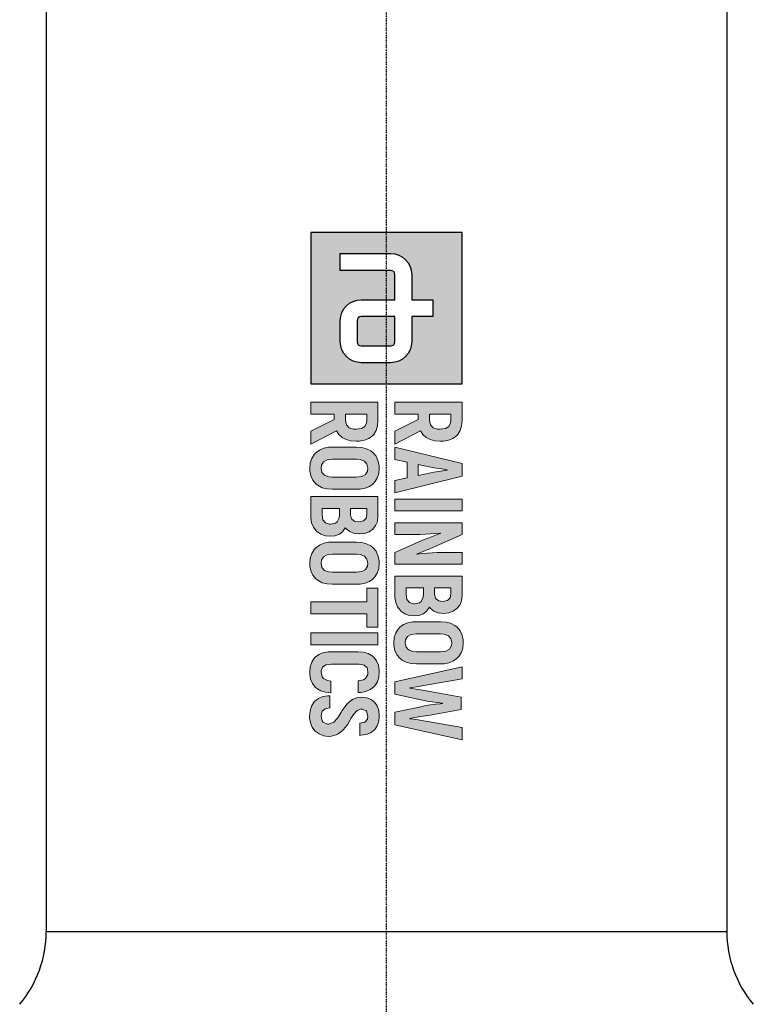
# Model space of a CAD drawing. Header units: millimetres. Extents: x 0 to 4378, y 0 to 2376.
# Tile 102 of 227: x 767 to 864, y 1369 to 1499. Entities that reach past the tile are written whole.
import ezdxf

# ---------------------------------------------------------------- set-up
doc = ezdxf.new("R2010")
doc.units = ezdxf.units.MM
doc.header["$LTSCALE"] = 0.2
doc.linetypes.add('CENTER2', pattern=[1.125, 0.75, -0.125, 0.125, -0.125])
doc.layers.add('02_Center Line', color=1, linetype='CENTER2')

# ---------------------------------------------------------------- blocks, each defined once
blk = doc.blocks.new('A$C6aa9fa92')
h = blk.add_hatch(color=256)
h.dxf.hatch_style = 1
h.paths.add_polyline_path([(7.594, 0), (0, 0), (0, -7.594), (7.594, -7.594)])
edge = h.paths.add_edge_path(flags=16)
edge.add_spline(control_points=[(5.485, -2.531), (6.067, -2.531), (6.539, -3.003), (6.539, -3.586)], knot_values=[19, 19, 19, 19, 20, 20, 20, 20], degree=3, periodic=0)
edge.add_line((6.539, -3.586), (6.539, -5.063))
edge.add_spline(control_points=[(6.539, -5.063), (6.539, -5.645), (6.067, -6.117), (5.485, -6.117)], knot_values=[4, 4, 4, 4, 5, 5, 5, 5], degree=3, periodic=0)
edge.add_line((5.485, -6.117), (4.43, -6.117))
edge.add_spline(control_points=[(4.43, -6.117), (3.847, -6.117), (3.375, -5.645), (3.375, -5.063)], knot_values=[6, 6, 6, 6, 7, 7, 7, 7], degree=3, periodic=0)
edge.add_line((3.375, -5.063), (3.375, -3.375))
edge.add_line((3.375, -3.375), (2.109, -3.375))
edge.add_spline(control_points=[(2.109, -3.375), (1.993, -3.375), (1.898, -3.47), (1.898, -3.586)], knot_values=[9, 9, 9, 9, 10, 10, 10, 10], degree=3, periodic=0)
edge.add_line((1.898, -3.586), (1.898, -6.117))
edge.add_line((1.898, -6.117), (1.055, -6.117))
edge.add_line((1.055, -6.117), (1.055, -3.586))
edge.add_spline(control_points=[(1.055, -3.586), (1.055, -3.004), (1.527, -2.531), (2.109, -2.531)], knot_values=[13, 13, 13, 13, 14, 14, 14, 14], degree=3, periodic=0)
edge.add_line((2.109, -2.531), (3.375, -2.531))
edge.add_line((3.375, -2.531), (3.375, -1.477))
edge.add_line((3.375, -1.477), (4.219, -1.477))
edge.add_line((4.219, -1.477), (4.219, -2.531))
edge.add_line((4.219, -2.531), (5.485, -2.531))
edge = h.paths.add_edge_path(flags=0)
edge.add_spline(control_points=[(5.485, -3.375), (5.601, -3.375), (5.695, -3.47), (5.695, -3.586)], knot_values=[6, 6, 6, 6, 7, 7, 7, 7], degree=3, periodic=0)
edge.add_line((5.695, -3.586), (5.695, -5.063))
edge.add_spline(control_points=[(5.695, -5.063), (5.695, -5.179), (5.601, -5.274), (5.485, -5.274)], knot_values=[4, 4, 4, 4, 5, 5, 5, 5], degree=3, periodic=0)
edge.add_line((5.485, -5.274), (4.43, -5.274))
edge.add_spline(control_points=[(4.43, -5.274), (4.313, -5.274), (4.219, -5.179), (4.219, -5.063)], knot_values=[2, 2, 2, 2, 3, 3, 3, 3], degree=3, periodic=0)
edge.add_line((4.219, -5.063), (4.219, -3.375))
edge.add_line((4.219, -3.375), (5.485, -3.375))
at = {"ltscale": 2.5}
h = blk.add_hatch(color=256, dxfattribs=at)
h.dxf.hatch_style = 1
h.paths.add_polyline_path([(10.777, -3.375), (11.396, -3.375), (11.529, -2.764), (12.317, -2.764), (12.453, -3.375), (13.069, -3.375), (12.243, -0.001), (11.606, -0.001)])
h.paths.add_polyline_path([(11.65, -2.2), (11.804, -1.476), (11.835, -1.294), (11.875, -1.04), (11.923, -0.694), (11.949, -0.867), (11.997, -1.18), (12.037, -1.415), (12.063, -1.574), (12.199, -2.2)], flags=16)
h.paths.add_polyline_path([(13.394, -3.375), (13.983, -3.375), (13.983, -0.001), (13.394, -0.001)])
h.paths.add_polyline_path([(15.167, -2.355), (15.163, -2.101), (15.156, -1.846), (15.141, -1.596), (15.123, -1.345), (15.097, -1.102), (15.112, -1.088), (15.123, -1.124), (15.182, -1.279), (15.281, -1.541), (15.425, -1.909), (16.073, -3.375), (16.659, -3.375), (16.659, -0.001), (16.077, -0.001), (16.077, -1.029), (16.081, -1.25), (16.092, -1.493), (16.106, -1.743), (16.128, -2.001), (16.164, -2.32), (16.121, -2.215), (16.022, -1.95), (15.959, -1.795), (15.874, -1.589), (15.174, -0.001), (14.585, -0.001), (14.585, -3.375), (15.167, -3.375)])
h.paths.add_polyline_path([(17.261, -3.375), (18.274, -3.375), (18.326, -3.371), (18.58, -3.335), (18.797, -3.246), (18.989, -3.102), (19.022, -3.069), (19.151, -2.874), (19.232, -2.649), (19.258, -2.388), (19.232, -2.171), (19.147, -1.942), (19.029, -1.787), (18.827, -1.644), (18.878, -1.603), (19.022, -1.423), (19.107, -1.202), (19.136, -0.94), (19.136, -0.933), (19.107, -0.671), (19.026, -0.447), (18.889, -0.259), (18.724, -0.122), (18.503, -0.034), (18.245, -0.001), (17.261, -0.001)])
h.paths.add_polyline_path([(17.851, -2.815), (17.851, -1.942), (18.29, -1.942), (18.528, -2.053), (18.595, -2.141), (18.657, -2.418), (18.584, -2.649), (18.429, -2.775), (18.182, -2.815)], flags=16)
h.paths.add_polyline_path([(17.851, -1.39), (17.851, -0.561), (18.156, -0.561), (18.344, -0.594), (18.488, -0.73), (18.536, -0.966), (18.506, -1.176), (18.385, -1.334), (18.175, -1.39)], flags=16)
h.paths.add_polyline_path([(20.609, -3.43), (20.753, -3.423), (21, -3.375), (21.21, -3.276), (21.39, -3.128), (21.482, -3.01), (21.586, -2.804), (21.648, -2.565), (21.67, -2.288), (21.67, -1.088), (21.659, -0.9), (21.611, -0.646), (21.519, -0.432), (21.39, -0.248), (21.302, -0.167), (21.107, -0.041), (20.875, 0.032), (20.609, 0.054), (20.466, 0.047), (20.219, -0.001), (20.005, -0.1), (19.832, -0.248), (19.736, -0.369), (19.63, -0.576), (19.567, -0.811), (19.549, -1.088), (19.549, -2.288), (19.556, -2.48), (19.607, -2.73), (19.696, -2.948), (19.832, -3.128), (19.917, -3.213), (20.112, -3.335), (20.344, -3.408)])
h.paths.add_polyline_path([(20.609, -2.859), (20.462, -2.841), (20.293, -2.741), (20.193, -2.557), (20.156, -2.288), (20.156, -1.088), (20.171, -0.9), (20.252, -0.686), (20.396, -0.561), (20.609, -0.517), (20.753, -0.535), (20.923, -0.634), (21.026, -0.819), (21.059, -1.088), (21.059, -2.288), (21.044, -2.473), (20.967, -2.686), (20.823, -2.815)], flags=16)
h.paths.add_polyline_path([(22.891, -2.631), (22.873, -2.631), (22.854, -2.506), (22.825, -2.288), (22.78, -2.023), (22.725, -1.714), (22.423, -0.001), (21.812, -0.001), (22.567, -3.375), (23.197, -3.375), (23.477, -2.078), (23.495, -1.99), (23.543, -1.754), (23.58, -1.511), (23.613, -1.253), (23.642, -0.984), (23.661, -0.984), (23.668, -1.084), (23.694, -1.338), (23.727, -1.589), (23.768, -1.835), (23.819, -2.078), (24.099, -3.375), (24.729, -3.375), (25.484, -0.001), (24.873, -0.001), (24.571, -1.714), (24.53, -1.935), (24.482, -2.211), (24.449, -2.443), (24.423, -2.631), (24.405, -2.631), (24.394, -2.561), (24.364, -2.377), (24.32, -2.093), (24.258, -1.703), (23.959, -0.052), (23.337, -0.052), (23.038, -1.703), (22.99, -1.997), (22.939, -2.314), (22.906, -2.524)])
h.paths.add_polyline_path([(21.677, -5.167), (21.733, -4.923), (21.865, -4.776), (22.071, -4.728), (22.197, -4.739), (22.399, -4.846), (22.469, -4.96), (22.525, -5.225), (23.114, -5.225), (23.103, -5.082), (23.051, -4.828), (22.959, -4.61), (22.827, -4.43), (22.768, -4.375), (22.576, -4.253), (22.344, -4.179), (22.075, -4.157), (21.983, -4.157), (21.729, -4.201), (21.512, -4.294), (21.335, -4.433), (21.261, -4.522), (21.151, -4.721), (21.088, -4.957), (21.066, -5.233), (21.066, -6.581), (21.07, -6.721), (21.114, -6.979), (21.202, -7.196), (21.335, -7.373), (21.39, -7.425), (21.578, -7.55), (21.81, -7.627), (22.075, -7.653), (22.189, -7.649), (22.443, -7.605), (22.661, -7.517), (22.841, -7.377), (22.908, -7.299), (23.025, -7.1), (23.095, -6.868), (23.129, -6.592), (22.536, -6.592), (22.51, -6.762), (22.378, -7.01), (22.043, -7.085), (21.832, -7.008), (21.714, -6.843), (21.677, -6.581)])
h.paths.add_polyline_path([(24.012, -5.27), (23.934, -5.041), (24.041, -4.802), (24.288, -4.728), (24.454, -4.758), (24.602, -4.89), (24.653, -5.13), (25.261, -5.13), (25.257, -5.082), (25.22, -4.82), (25.136, -4.599), (24.999, -4.415), (24.97, -4.389), (24.782, -4.26), (24.554, -4.183), (24.288, -4.157), (24.266, -4.157), (24.005, -4.187), (23.78, -4.268), (23.596, -4.4), (23.46, -4.562), (23.368, -4.78), (23.334, -5.034), (23.357, -5.233), (23.438, -5.465), (23.522, -5.605), (23.688, -5.782), (23.802, -5.874), (24.012, -6.021), (24.134, -6.098), (24.397, -6.263), (24.61, -6.463), (24.701, -6.741), (24.574, -7.014), (24.283, -7.084), (24.053, -7.03), (23.92, -6.883), (23.872, -6.64), (23.268, -6.64), (23.272, -6.739), (23.316, -6.994), (23.408, -7.211), (23.548, -7.391), (23.596, -7.439), (23.791, -7.561), (24.02, -7.638), (24.288, -7.66), (24.377, -7.66), (24.631, -7.62), (24.848, -7.531), (25.048, -7.38), (25.191, -7.185), (25.279, -6.964), (25.309, -6.714), (25.298, -6.555), (25.235, -6.319), (25.184, -6.216), (25.04, -6.021), (24.966, -5.955), (24.767, -5.796), (24.694, -5.745), (24.48, -5.616), (24.421, -5.583), (24.211, -5.45), (24.193, -5.439)])
h.paths.add_polyline_path([(20.112, -7.594), (20.705, -7.594), (20.705, -4.224), (20.112, -4.224)])
h.paths.add_polyline_path([(18.546, -7.594), (19.154, -7.594), (19.154, -4.787), (19.832, -4.787), (19.832, -4.224), (17.868, -4.224), (17.868, -4.787), (18.546, -4.787)])
h.paths.add_polyline_path([(17.672, -6.511), (17.672, -5.306), (17.665, -5.119), (17.613, -4.868), (17.525, -4.651), (17.392, -4.47), (17.304, -4.386), (17.109, -4.264), (16.88, -4.19), (16.615, -4.165), (16.471, -4.172), (16.225, -4.224), (16.011, -4.319), (15.834, -4.47), (15.738, -4.588), (15.635, -4.794), (15.573, -5.034), (15.55, -5.306), (15.55, -6.511), (15.561, -6.703), (15.609, -6.949), (15.701, -7.167), (15.834, -7.347), (15.922, -7.432), (16.118, -7.553), (16.35, -7.627), (16.615, -7.653), (16.755, -7.646), (17.002, -7.594), (17.215, -7.498), (17.392, -7.347), (17.488, -7.229), (17.591, -7.023), (17.654, -6.784)])
h.paths.add_polyline_path([(17.05, -6.695), (16.972, -6.909), (16.825, -7.038), (16.615, -7.078), (16.464, -7.06), (16.298, -6.96), (16.195, -6.78), (16.162, -6.511), (16.162, -5.306), (16.177, -5.119), (16.254, -4.909), (16.401, -4.78), (16.615, -4.739), (16.759, -4.758), (16.928, -4.853), (17.028, -5.038), (17.061, -5.306), (17.061, -6.511)], flags=16)
h.paths.add_polyline_path([(14.832, -5.866), (14.88, -5.822), (15.024, -5.645), (15.112, -5.424), (15.142, -5.163), (15.142, -5.155), (15.112, -4.894), (15.031, -4.669), (14.895, -4.478), (14.725, -4.345), (14.508, -4.253), (14.25, -4.224), (13.263, -4.224), (13.263, -7.594), (14.331, -7.594), (14.582, -7.557), (14.803, -7.469), (14.991, -7.325), (15.024, -7.288), (15.156, -7.097), (15.234, -6.868), (15.259, -6.607), (15.237, -6.389), (15.149, -6.165), (15.031, -6.01)])
h.paths.add_polyline_path([(14.327, -6.176), (14.534, -6.275), (14.6, -6.36), (14.661, -6.632), (14.589, -6.868), (14.434, -6.994), (14.188, -7.034), (13.856, -7.034), (13.856, -6.165), (14.184, -6.165)], flags=16)
h.paths.add_polyline_path([(14.176, -5.609), (13.856, -5.609), (13.856, -4.783), (14.158, -4.783), (14.346, -4.817), (14.49, -4.949), (14.537, -5.185), (14.508, -5.395), (14.39, -5.557)], flags=16)
h.paths.add_polyline_path([(12.899, -5.306), (12.888, -5.119), (12.84, -4.868), (12.752, -4.651), (12.619, -4.47), (12.531, -4.386), (12.336, -4.264), (12.103, -4.19), (11.842, -4.165), (11.698, -4.172), (11.448, -4.224), (11.238, -4.319), (11.061, -4.47), (10.965, -4.588), (10.862, -4.794), (10.799, -5.034), (10.777, -5.306), (10.777, -6.511), (10.788, -6.703), (10.836, -6.949), (10.928, -7.167), (11.061, -7.347), (11.149, -7.432), (11.345, -7.553), (11.573, -7.627), (11.842, -7.653), (11.982, -7.646), (12.229, -7.594), (12.442, -7.498), (12.619, -7.347), (12.711, -7.229), (12.818, -7.023), (12.877, -6.784), (12.899, -6.511)])
h.paths.add_polyline_path([(12.288, -6.511), (12.273, -6.695), (12.196, -6.909), (12.052, -7.038), (11.842, -7.078), (11.691, -7.06), (11.525, -6.96), (11.422, -6.78), (11.389, -6.511), (11.389, -5.306), (11.404, -5.119), (11.481, -4.909), (11.628, -4.78), (11.842, -4.739), (11.986, -4.758), (12.155, -4.853), (12.255, -5.038), (12.288, -5.306)], flags=16)
h.paths.add_polyline_path([(10.487, -5.31), (10.48, -5.163), (10.436, -4.909), (10.347, -4.688), (10.218, -4.507), (10.145, -4.437), (9.949, -4.319), (9.717, -4.246), (9.448, -4.224), (8.524, -4.224), (8.524, -7.594), (9.117, -7.594), (9.117, -6.419), (9.386, -6.419), (9.986, -7.594), (10.638, -7.594), (9.957, -6.312), (9.964, -6.308), (10.152, -6.187), (10.299, -6.028), (10.402, -5.826), (10.465, -5.59)])
h.paths.add_polyline_path([(9.872, -5.461), (9.802, -5.679), (9.658, -5.811), (9.445, -5.855), (9.117, -5.855), (9.117, -4.787), (9.532, -4.787), (9.736, -4.883), (9.846, -5.056), (9.883, -5.318)], flags=16)
h.paths.add_polyline_path([(9.964, -2.09), (10.152, -1.968), (10.299, -1.806), (10.402, -1.607), (10.465, -1.368), (10.487, -1.091), (10.48, -0.94), (10.436, -0.686), (10.347, -0.469), (10.218, -0.288), (10.145, -0.218), (9.949, -0.097), (9.717, -0.027), (9.448, -0.001), (8.524, -0.001), (8.524, -3.375), (9.117, -3.375), (9.117, -2.2), (9.386, -2.2), (9.986, -3.375), (10.638, -3.375), (9.957, -2.093)])
h.paths.add_polyline_path([(9.658, -1.592), (9.445, -1.636), (9.117, -1.636), (9.117, -0.564), (9.532, -0.564), (9.736, -0.66), (9.846, -0.833), (9.883, -1.095), (9.872, -1.239), (9.802, -1.46)], flags=16)
h = blk.add_hatch(color=256)
h.dxf.hatch_style = 1
edge = h.paths.add_edge_path()
edge.add_spline(control_points=[(4.219, -5.063), (4.219, -5.179), (4.313, -5.274), (4.43, -5.274)], knot_values=[2, 2, 2, 2, 3, 3, 3, 3], degree=3, periodic=0)
edge.add_line((4.43, -5.274), (5.485, -5.274))
edge.add_spline(control_points=[(5.485, -5.274), (5.601, -5.274), (5.695, -5.179), (5.695, -5.063)], knot_values=[4, 4, 4, 4, 5, 5, 5, 5], degree=3, periodic=0)
edge.add_line((5.695, -5.063), (5.695, -3.586))
edge.add_spline(control_points=[(5.695, -3.586), (5.695, -3.47), (5.601, -3.375), (5.485, -3.375)], knot_values=[6, 6, 6, 6, 7, 7, 7, 7], degree=3, periodic=0)
edge.add_line((5.485, -3.375), (4.219, -3.375))
edge.add_line((4.219, -3.375), (4.219, -5.063))
for p, q in [((0, 0), (0, -7.594)), ((7.594, 0), (0, 0)), ((7.594, -7.594), (7.594, 0)), ((3.375, -2.531), (3.375, -1.477)), ((3.375, -1.477), (4.219, -1.477)), ((4.219, -1.477), (4.219, -2.531)), ((2.109, -2.531), (3.375, -2.531)), ((4.219, -2.531), (5.485, -2.531)), ((3.375, -3.375), (2.109, -3.375)), ((3.375, -5.063), (3.375, -3.375)), ((5.485, -3.375), (4.219, -3.375)), ((4.219, -3.375), (4.219, -5.063)), ((1.055, -6.117), (1.055, -3.586)), ((1.898, -3.586), (1.898, -6.117)), ((5.695, -5.063), (5.695, -3.586)), ((6.539, -3.586), (6.539, -5.063)), ((4.43, -5.274), (5.485, -5.274)), ((1.898, -6.117), (1.055, -6.117)), ((5.485, -6.117), (4.43, -6.117)), ((0, -7.594), (7.594, -7.594))]:
    blk.add_line(p, q)
at = {"lineweight": 0}
for points in [[(20.609, 0.054), (20.466, 0.047), (20.219, -0.001), (20.005, -0.1), (19.832, -0.248), (19.736, -0.369), (19.63, -0.576), (19.567, -0.811), (19.549, -1.088), (19.549, -2.288), (19.556, -2.48), (19.607, -2.73), (19.696, -2.948)], [(21.519, -0.432), (21.39, -0.248), (21.302, -0.167), (21.107, -0.041), (20.875, 0.032), (20.609, 0.054)], [(9.448, -0.001), (8.524, -0.001), (8.524, -3.375), (9.117, -3.375), (9.117, -2.2), (9.386, -2.2)], [(10.347, -0.469), (10.218, -0.288), (10.145, -0.218), (9.949, -0.097), (9.717, -0.027), (9.448, -0.001)], [(10.299, -1.806), (10.402, -1.607), (10.465, -1.368), (10.487, -1.091), (10.48, -0.94), (10.436, -0.686), (10.347, -0.469)], [(12.243, -0.001), (11.606, -0.001), (10.777, -3.375), (11.396, -3.375), (11.529, -2.764), (12.317, -2.764)], [(12.317, -2.764), (12.453, -3.375), (13.069, -3.375), (12.243, -0.001)], [(15.174, -0.001), (14.585, -0.001), (14.585, -3.375), (15.167, -3.375), (15.167, -2.355), (15.163, -2.101), (15.156, -1.846), (15.141, -1.596), (15.123, -1.345), (15.097, -1.102), (15.112, -1.088)], [(16.147, -2.277), (16.121, -2.215), (16.022, -1.95), (15.959, -1.795), (15.874, -1.589), (15.174, -0.001)], [(16.073, -3.375), (16.659, -3.375), (16.659, -0.001)], [(16.659, -0.001), (16.077, -0.001), (16.077, -1.029), (16.081, -1.25), (16.092, -1.493), (16.106, -1.743), (16.128, -2.001), (16.158, -2.263), (16.147, -2.277)], [(18.245, -0.001), (17.261, -0.001), (17.261, -3.375), (18.274, -3.375), (18.326, -3.371), (18.58, -3.335), (18.797, -3.246), (18.989, -3.102), (19.022, -3.069), (19.151, -2.874)], [(19.026, -0.447), (18.889, -0.259), (18.724, -0.122), (18.503, -0.034), (18.245, -0.001)], [(19.022, -1.423), (19.107, -1.202), (19.136, -0.94), (19.136, -0.933), (19.107, -0.671), (19.026, -0.447)], [(19.696, -2.948), (19.832, -3.128), (19.917, -3.213), (20.112, -3.335), (20.344, -3.408), (20.609, -3.43), (20.753, -3.423), (21, -3.375), (21.21, -3.276), (21.39, -3.128), (21.482, -3.01), (21.586, -2.804), (21.648, -2.565), (21.67, -2.288), (21.67, -1.088), (21.659, -0.9), (21.611, -0.646), (21.519, -0.432)], [(22.423, -0.001), (21.812, -0.001), (22.567, -3.375)], [(22.873, -2.631), (22.854, -2.506), (22.825, -2.288), (22.78, -2.023), (22.725, -1.714), (22.423, -0.001)], [(23.959, -0.052), (23.337, -0.052), (23.038, -1.703), (22.99, -1.997), (22.939, -2.314), (22.906, -2.524), (22.891, -2.631), (22.873, -2.631)], [(24.405, -2.631), (24.394, -2.561), (24.364, -2.377), (24.32, -2.093), (24.258, -1.703), (23.959, -0.052)], [(24.099, -3.375), (24.729, -3.375), (25.484, -0.001)], [(25.484, -0.001), (24.873, -0.001), (24.571, -1.714), (24.53, -1.935), (24.482, -2.211), (24.449, -2.443), (24.423, -2.631), (24.405, -2.631)], [(9.445, -0.564), (9.555, -0.576), (9.736, -0.66), (9.846, -0.833), (9.883, -1.095), (9.872, -1.239), (9.802, -1.46), (9.658, -1.592), (9.445, -1.636), (9.117, -1.636)], [(9.117, -1.636), (9.117, -0.564), (9.445, -0.564)], [(11.65, -2.2), (11.783, -1.574), (11.798, -1.511), (11.835, -1.294), (11.875, -1.04), (11.916, -0.745), (11.93, -0.745)], [(11.93, -0.745), (11.949, -0.867), (11.997, -1.18), (12.037, -1.415), (12.063, -1.574), (12.199, -2.2), (11.65, -2.2)], [(18.156, -0.561), (18.344, -0.594), (18.488, -0.73), (18.536, -0.966), (18.506, -1.176), (18.385, -1.334), (18.175, -1.39), (17.851, -1.39)], [(17.851, -1.39), (17.851, -0.561), (18.156, -0.561)], [(20.609, -2.859), (20.462, -2.841), (20.293, -2.741), (20.193, -2.557), (20.156, -2.288), (20.156, -1.088), (20.171, -0.9), (20.252, -0.686), (20.396, -0.561), (20.609, -0.517)], [(20.609, -0.517), (20.753, -0.535), (20.923, -0.634), (21.026, -0.819), (21.059, -1.088), (21.059, -2.288), (21.044, -2.473), (20.967, -2.686), (20.823, -2.815), (20.609, -2.859)], [(22.567, -3.375), (23.197, -3.375), (23.477, -2.078), (23.495, -1.99), (23.543, -1.754), (23.58, -1.511), (23.613, -1.253), (23.642, -0.984), (23.661, -0.984)], [(23.661, -0.984), (23.668, -1.084), (23.694, -1.338), (23.727, -1.589), (23.768, -1.835), (23.819, -2.078), (24.099, -3.375)], [(15.112, -1.088), (15.123, -1.124), (15.182, -1.279), (15.281, -1.541), (15.425, -1.909), (16.073, -3.375)], [(19.147, -1.942), (19.029, -1.787), (18.827, -1.644), (18.878, -1.603), (19.022, -1.423)], [(9.957, -2.093), (9.964, -2.09), (10.152, -1.968), (10.299, -1.806)], [(18.178, -1.942), (18.322, -1.957), (18.528, -2.053), (18.595, -2.141), (18.65, -2.388), (18.65, -2.439), (18.584, -2.649), (18.429, -2.775), (18.182, -2.815), (17.851, -2.815)], [(17.851, -2.815), (17.851, -1.942), (18.178, -1.942)], [(19.151, -2.874), (19.232, -2.649), (19.258, -2.388), (19.232, -2.171), (19.147, -1.942)], [(9.386, -2.2), (9.986, -3.375), (10.638, -3.375), (9.957, -2.093)], [(9.448, -4.224), (8.524, -4.224), (8.524, -7.594), (9.117, -7.594), (9.117, -6.419), (9.386, -6.419)], [(10.347, -4.688), (10.218, -4.507), (10.145, -4.437), (9.949, -4.319), (9.717, -4.246), (9.448, -4.224)], [(11.842, -4.165), (11.698, -4.172), (11.448, -4.224), (11.238, -4.319), (11.061, -4.47), (10.965, -4.588), (10.862, -4.794), (10.799, -5.034), (10.777, -5.306), (10.777, -6.511), (10.788, -6.703), (10.836, -6.949), (10.928, -7.167)], [(12.752, -4.651), (12.619, -4.47), (12.531, -4.386), (12.336, -4.264), (12.103, -4.19), (11.842, -4.165)], [(14.25, -4.224), (13.263, -4.224), (13.263, -7.594), (14.331, -7.594), (14.582, -7.557), (14.803, -7.469), (14.991, -7.325), (15.024, -7.288), (15.156, -7.097)], [(15.031, -4.669), (14.895, -4.478), (14.725, -4.345), (14.508, -4.253), (14.25, -4.224)], [(16.615, -4.165), (16.471, -4.172), (16.225, -4.224), (16.011, -4.319), (15.834, -4.47), (15.738, -4.588), (15.635, -4.794), (15.573, -5.034), (15.55, -5.306), (15.55, -6.511), (15.561, -6.703), (15.609, -6.949), (15.701, -7.167)], [(17.525, -4.651), (17.392, -4.47), (17.304, -4.386), (17.109, -4.264), (16.88, -4.19), (16.615, -4.165)], [(22.075, -4.157), (21.983, -4.157), (21.729, -4.201), (21.512, -4.294), (21.335, -4.433), (21.261, -4.522), (21.151, -4.721)], [(22.071, -4.728), (22.197, -4.739), (22.399, -4.846), (22.469, -4.96), (22.525, -5.225), (23.114, -5.225), (23.103, -5.082), (23.051, -4.828), (22.959, -4.61), (22.827, -4.43), (22.768, -4.375), (22.576, -4.253), (22.344, -4.179), (22.075, -4.157)], [(24.288, -4.157), (24.266, -4.157), (24.005, -4.187), (23.78, -4.268), (23.596, -4.4), (23.46, -4.562), (23.368, -4.78), (23.334, -5.034), (23.357, -5.233), (23.438, -5.465), (23.522, -5.605), (23.688, -5.782), (23.802, -5.874), (24.012, -6.021), (24.134, -6.098), (24.34, -6.227), (24.41, -6.275), (24.591, -6.445), (24.616, -6.482), (24.69, -6.706), (24.69, -6.765), (24.591, -6.979), (24.535, -7.023), (24.292, -7.082)], [(25.136, -4.599), (24.999, -4.415), (24.97, -4.389), (24.782, -4.26), (24.554, -4.183), (24.288, -4.157)], [(9.445, -4.787), (9.555, -4.798), (9.736, -4.883), (9.846, -5.056), (9.883, -5.318), (9.872, -5.461), (9.802, -5.679), (9.658, -5.811), (9.445, -5.855), (9.117, -5.855)], [(9.117, -5.855), (9.117, -4.787), (9.445, -4.787)], [(10.299, -6.028), (10.402, -5.826), (10.465, -5.59), (10.487, -5.31), (10.48, -5.163), (10.436, -4.909), (10.347, -4.688)], [(10.928, -7.167), (11.061, -7.347), (11.149, -7.432), (11.345, -7.553), (11.573, -7.627), (11.842, -7.653), (11.982, -7.646), (12.229, -7.594), (12.442, -7.498), (12.619, -7.347), (12.711, -7.229), (12.818, -7.023), (12.877, -6.784), (12.899, -6.511), (12.899, -5.306), (12.888, -5.119), (12.84, -4.868), (12.752, -4.651)], [(11.842, -7.078), (11.691, -7.06), (11.525, -6.96), (11.422, -6.78), (11.389, -6.511), (11.389, -5.306), (11.404, -5.119), (11.481, -4.909), (11.628, -4.78), (11.842, -4.739)], [(11.842, -4.739), (11.986, -4.758), (12.155, -4.853), (12.255, -5.038), (12.288, -5.306), (12.288, -6.511), (12.273, -6.695), (12.196, -6.909), (12.052, -7.038), (11.842, -7.078)], [(14.158, -4.783), (14.346, -4.817), (14.49, -4.949), (14.537, -5.185), (14.508, -5.395), (14.39, -5.557), (14.176, -5.609), (13.856, -5.609)], [(13.856, -5.609), (13.856, -4.783), (14.158, -4.783)], [(15.024, -5.645), (15.112, -5.424), (15.142, -5.163), (15.142, -5.155), (15.112, -4.894), (15.031, -4.669)], [(15.701, -7.167), (15.834, -7.347), (15.922, -7.432), (16.118, -7.553), (16.35, -7.627), (16.615, -7.653), (16.755, -7.646), (17.002, -7.594), (17.215, -7.498), (17.392, -7.347), (17.488, -7.229), (17.591, -7.023), (17.654, -6.784), (17.672, -6.511), (17.672, -5.306), (17.665, -5.119), (17.613, -4.868), (17.525, -4.651)], [(16.615, -7.078), (16.464, -7.06), (16.298, -6.96), (16.195, -6.78), (16.162, -6.511), (16.162, -5.306), (16.177, -5.119), (16.254, -4.909), (16.401, -4.78), (16.615, -4.739)], [(16.615, -4.739), (16.759, -4.758), (16.928, -4.853), (17.028, -5.038), (17.061, -5.306), (17.061, -6.511), (17.05, -6.695), (16.972, -6.909), (16.825, -7.038), (16.615, -7.078)], [(21.151, -4.721), (21.088, -4.957), (21.066, -5.233), (21.066, -6.581), (21.07, -6.721), (21.114, -6.979), (21.202, -7.196), (21.335, -7.373), (21.39, -7.425), (21.578, -7.55), (21.81, -7.627), (22.075, -7.653), (22.189, -7.649), (22.443, -7.605), (22.661, -7.517), (22.841, -7.377), (22.908, -7.299), (23.025, -7.1)], [(22.075, -7.078), (22.024, -7.078), (21.832, -7.008), (21.714, -6.843), (21.677, -6.581), (21.677, -5.167), (21.733, -4.923), (21.865, -4.776), (22.071, -4.728)], [(25.191, -7.185), (25.279, -6.964), (25.309, -6.714), (25.298, -6.555), (25.235, -6.319), (25.184, -6.216), (25.04, -6.021), (24.966, -5.955), (24.767, -5.796), (24.694, -5.745), (24.48, -5.616), (24.421, -5.583), (24.211, -5.45), (24.193, -5.439), (24.012, -5.27), (23.935, -5.045), (23.939, -5.03), (24.034, -4.817), (24.053, -4.798), (24.288, -4.728)], [(24.288, -4.728), (24.454, -4.758), (24.602, -4.89), (24.653, -5.13), (25.261, -5.13), (25.257, -5.082), (25.22, -4.82), (25.136, -4.599)], [(15.149, -6.165), (15.031, -6.01), (14.832, -5.866), (14.88, -5.822), (15.024, -5.645)], [(9.386, -6.419), (9.986, -7.594), (10.638, -7.594), (9.957, -6.312)], [(9.957, -6.312), (9.964, -6.308), (10.152, -6.187), (10.299, -6.028)], [(14.184, -6.165), (14.327, -6.176), (14.534, -6.275), (14.6, -6.36), (14.655, -6.607), (14.652, -6.662), (14.589, -6.868), (14.434, -6.994), (14.188, -7.034), (13.856, -7.034)], [(13.856, -7.034), (13.856, -6.165), (14.184, -6.165)], [(15.156, -7.097), (15.234, -6.868), (15.259, -6.607), (15.237, -6.389), (15.149, -6.165)], [(23.129, -6.592), (22.536, -6.592), (22.51, -6.762), (22.407, -6.957), (22.322, -7.023), (22.075, -7.078)], [(23.025, -7.1), (23.095, -6.868), (23.129, -6.592)], [(23.872, -6.64), (23.268, -6.64), (23.272, -6.739), (23.316, -6.994), (23.408, -7.211), (23.548, -7.391), (23.596, -7.439), (23.791, -7.561), (24.02, -7.638), (24.288, -7.66), (24.377, -7.66), (24.631, -7.62), (24.848, -7.531), (25.033, -7.391), (25.047, -7.38), (25.191, -7.185)], [(24.292, -7.082), (24.274, -7.082), (24.053, -7.03), (23.92, -6.883), (23.872, -6.64)]]:
    blk.add_lwpolyline(points, dxfattribs=at)
for points in [[(13.394, -0.001), (13.983, -0.001), (13.983, -3.375), (13.394, -3.375), (13.394, -0.001)], [(19.832, -4.224), (17.868, -4.224), (17.868, -4.787), (18.546, -4.787), (18.546, -7.594), (19.154, -7.594), (19.154, -4.787), (19.832, -4.787)], [(20.112, -4.224), (20.705, -4.224), (20.705, -7.594), (20.112, -7.594), (20.112, -4.224)]]:
    blk.add_lwpolyline(points, close=True, dxfattribs=at)
for points in [[(1.055, -3.586), (1.055, -3.004), (1.527, -2.531), (2.109, -2.531)], [(5.485, -2.531), (6.067, -2.531), (6.539, -3.003), (6.539, -3.586)], [(2.109, -3.375), (1.993, -3.375), (1.898, -3.47), (1.898, -3.586)], [(5.695, -3.586), (5.695, -3.47), (5.601, -3.375), (5.485, -3.375)], [(4.43, -6.117), (3.847, -6.117), (3.375, -5.645), (3.375, -5.063)], [(4.219, -5.063), (4.219, -5.179), (4.313, -5.274), (4.43, -5.274)], [(6.539, -5.063), (6.539, -5.645), (6.067, -6.117), (5.485, -6.117)], [(5.485, -5.274), (5.601, -5.274), (5.695, -5.179), (5.695, -5.063)]]:
    blk.add_open_spline(points, degree=3)
blk = doc.blocks.new('A$Cfcc31a5d')
for p, q in [((-45, 923), (-45, 719.1)), ((45, 923), (45, 719.1)), ((-45, 719.1), (45, 719.1))]:
    blk.add_line(p, q)
for centre, start, end in [((-60, 719.1), 320, 0), ((60, 719.1), 180, 220)]:
    blk.add_arc(centre, 15, start, end)
at = {"layer": '02_Center Line'}
blk.add_line((0, -10), (0, 1155), dxfattribs=at)
at = {"ltscale": 2.5, "xscale": 2.633687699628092, "yscale": 2.633687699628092, "zscale": 2.633687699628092, "rotation": 270}
blk.add_blockref('A$C6aa9fa92', (10, 811.57), dxfattribs=at)

msp = doc.modelspace()

# ---------------------------------------------------------------- block references
msp.add_blockref('A$Cfcc31a5d', (815.535, 659.684))

doc.saveas('drawing.dxf')
